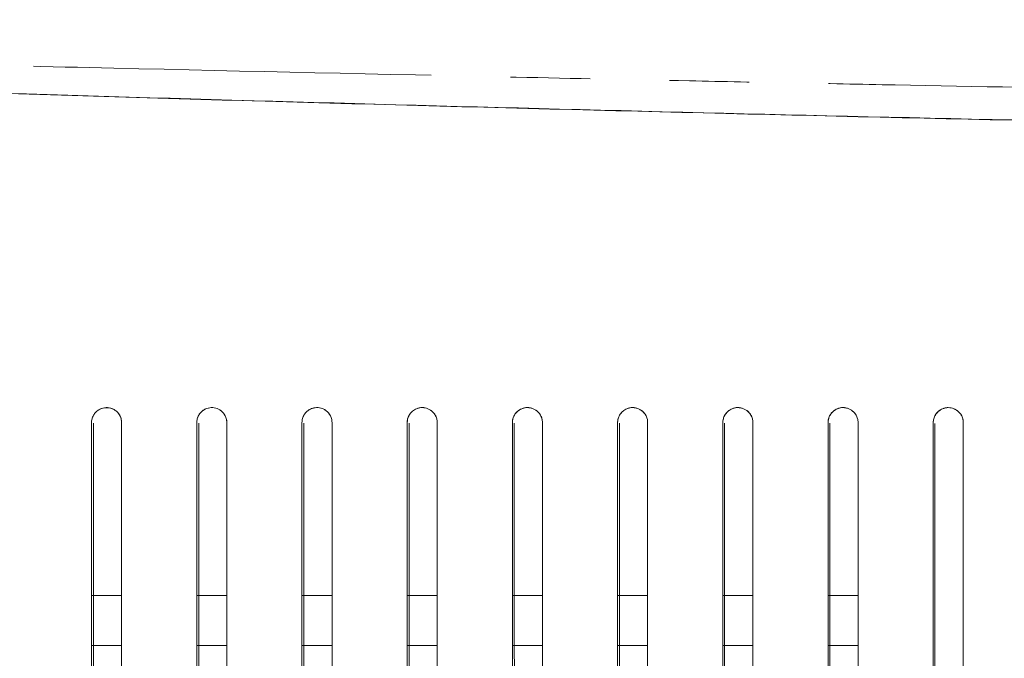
# Model space of a CAD drawing. Header units: millimetres. Extents: x 19 to 844, y 7 to 552.
# Tile 34 of 175: x 109 to 124, y 231 to 242. Entities that reach past the tile are written whole.
import ezdxf

# ---------------------------------------------------------------- set-up
doc = ezdxf.new("R2010")
doc.units = ezdxf.units.MM
doc.linetypes.add('PHANTOM', pattern=[12.7, 6.35, -1.27, 1.27, -1.27, 1.27, -1.27])

msp = doc.modelspace()

# ---------------------------------------------------------------- linework, layer by layer
at = {"color": 7, "linetype": 'Continuous', "lineweight": 15}
for p, q in [((123.288, 235.092), (123.288, 223.368)), ((123.288, 235.092), (123.288, 223.368)), ((123.288, 223.369), (123.288, 235.092)), ((123.768, 223.369), (123.768, 235.092)), ((123.768, 223.369), (123.768, 235.092)), ((123.768, 235.092), (123.768, 223.368)), ((109.848, 232.332), (110.328, 232.332)), ((111.528, 232.332), (112.008, 232.332)), ((113.208, 232.332), (113.688, 232.332)), ((114.888, 232.332), (115.368, 232.332)), ((116.568, 232.332), (117.048, 232.332)), ((118.248, 232.332), (118.728, 232.332)), ((119.928, 232.332), (120.408, 232.332)), ((121.608, 232.332), (122.088, 232.332)), ((110.328, 231.532), (109.848, 231.532)), ((112.008, 231.532), (111.528, 231.532)), ((113.688, 231.532), (113.208, 231.532)), ((115.368, 231.532), (114.888, 231.532)), ((117.048, 231.532), (116.568, 231.532)), ((118.728, 231.532), (118.248, 231.532)), ((120.408, 231.532), (119.928, 231.532)), ((122.088, 231.532), (121.608, 231.532))]:
    msp.add_line(p, q, dxfattribs=at)
at = {"color": 8, "linetype": 'PHANTOM', "lineweight": 0}
msp.add_open_spline([(293.046, 241.527), (292.672, 241.517), (291.804, 241.493), (290.321, 241.452), (288.228, 241.395), (285.696, 241.328), (283.326, 241.263), (281.022, 241.199), (278.561, 241.133), (275.911, 241.066), (272.127, 240.975), (267.397, 240.859), (262.519, 240.741), (259.006, 240.656), (256.866, 240.608), (254.718, 240.565), (251.15, 240.498), (247.116, 240.419), (242.824, 240.338), (239.487, 240.28), (235.928, 240.226), (232.082, 240.17), (228.096, 240.115), (222.569, 240.048), (216.903, 239.991), (211.058, 239.941), (206.593, 239.91), (201.989, 239.886), (197.593, 239.869), (192.732, 239.856), (188.072, 239.849), (183.266, 239.851), (179.626, 239.858), (175.82, 239.868), (172.262, 239.882), (168.118, 239.903), (164.313, 239.926), (160.31, 239.956), (156.141, 239.995), (152.48, 240.031), (149.451, 240.064), (146.643, 240.096), (143.081, 240.143), (138.744, 240.206), (134.458, 240.271), (130.404, 240.338), (126.55, 240.411), (123.433, 240.47), (121.033, 240.517), (119.015, 240.557), (115.408, 240.635), (111.311, 240.726), (107.097, 240.825), (104.087, 240.898), (101.488, 240.963), (98.454, 241.041), (94.814, 241.134), (90.916, 241.238), (87.629, 241.326), (85.038, 241.396), (82.585, 241.463), (80.996, 241.506), (80.253, 241.527)], degree=3, knots=[0, 0, 0, 0, 0.005292, 0.012282, 0.020969, 0.034889, 0.048076, 0.054447, 0.067443, 0.082836, 0.091871, 0.120859, 0.149599, 0.160692, 0.170412, 0.179779, 0.190977, 0.220715, 0.236652, 0.251478, 0.267747, 0.286799, 0.305661, 0.323903, 0.364651, 0.38546, 0.406216, 0.42753, 0.450279, 0.468117, 0.495975, 0.515881, 0.535789, 0.547212, 0.569482, 0.585875, 0.605569, 0.623063, 0.642241, 0.664276, 0.674626, 0.684909, 0.703817, 0.724809, 0.746019, 0.764199, 0.781948, 0.80034, 0.808133, 0.815785, 0.828792, 0.859, 0.873568, 0.888245, 0.901485, 0.91024, 0.931076, 0.952879, 0.965309, 0.977521, 0.989501, 1, 1, 1, 1], dxfattribs=at)
at = {"color": 7, "linetype": 'Continuous', "lineweight": 15}
for points, knots in [([(80.194, 241.461), (80.72, 241.435), (81.808, 241.383), (83.493, 241.303), (85.284, 241.221), (87.182, 241.137), (89.187, 241.05), (92.406, 240.915), (96.804, 240.742), (104.149, 240.478), (113.395, 240.191), (124.111, 239.922), (135.269, 239.698), (145.077, 239.549), (152.881, 239.458), (157.948, 239.409), (161.855, 239.377), (165.564, 239.35), (167.913, 239.335), (169.027, 239.329)], [0, 0, 0, 0, 0.0178376, 0.0368729, 0.057106, 0.078537, 0.1011658, 0.1249925, 0.187522, 0.2499752, 0.3734074, 0.49995, 0.6118188, 0.7499651, 0.8307416, 0.8749836, 0.9208014, 0.9624735, 1, 1, 1, 1]), ([(80.197, 241.464), (80.719, 241.438), (81.771, 241.387), (83.363, 241.312), (84.982, 241.237), (86.628, 241.164), (88.301, 241.091), (90.001, 241.018), (91.728, 240.947), (93.482, 240.877), (95.263, 240.807), (97.072, 240.738), (101.808, 240.564), (109.432, 240.311), (119.964, 240.023), (131.248, 239.777), (140.514, 239.622), (147.718, 239.524), (152.084, 239.472), (156.397, 239.427), (160.657, 239.39), (164.861, 239.358), (167.645, 239.343), (169.027, 239.335)], [0, 0, 0, 0, 0.017689, 0.035676, 0.053961, 0.072546, 0.091432, 0.110618, 0.130105, 0.149895, 0.169987, 0.190381, 0.211079, 0.330187, 0.44811, 0.566814, 0.711072, 0.760709, 0.809786, 0.858277, 0.906157, 0.953405, 1, 1, 1, 1]), ([(80.197, 241.464), (80.719, 241.438), (81.771, 241.387), (83.363, 241.312), (84.982, 241.237), (86.628, 241.164), (88.301, 241.091), (90.001, 241.018), (91.728, 240.947), (93.482, 240.877), (95.263, 240.807), (97.072, 240.738), (101.808, 240.564), (109.432, 240.311), (119.964, 240.023), (131.248, 239.777), (140.514, 239.622), (147.718, 239.524), (152.084, 239.472), (156.397, 239.427), (160.657, 239.39), (164.861, 239.358), (167.645, 239.343), (169.027, 239.335)], [0, 0, 0, 0, 0.017689, 0.035676, 0.053961, 0.072546, 0.091432, 0.110618, 0.130105, 0.149895, 0.169987, 0.190381, 0.211079, 0.330187, 0.44811, 0.566814, 0.711072, 0.760709, 0.809786, 0.858277, 0.906157, 0.953405, 1, 1, 1, 1]), ([(109.848, 235.092), (109.849, 235.102), (109.849, 235.122), (109.856, 235.153), (109.865, 235.182), (109.879, 235.21), (109.896, 235.237), (109.928, 235.273), (109.986, 235.315), (110.08, 235.339), (110.169, 235.323), (110.225, 235.291), (110.266, 235.256), (110.299, 235.214), (110.324, 235.153), (110.327, 235.112), (110.328, 235.092)], [0, 0, 0, 0, 0.0405468, 0.081407, 0.1225836, 0.1640798, 0.2058985, 0.2480426, 0.3568793, 0.4877266, 0.6218571, 0.7074145, 0.7438928, 0.8347385, 0.9201037, 1, 1, 1, 1]), ([(110.328, 235.092), (110.328, 235.103), (110.327, 235.125), (110.32, 235.157), (110.307, 235.193), (110.287, 235.23), (110.256, 235.266), (110.218, 235.296), (110.161, 235.324), (110.08, 235.337), (110.002, 235.319), (109.95, 235.29), (109.916, 235.261), (109.888, 235.227), (109.866, 235.186), (109.851, 235.141), (109.849, 235.108), (109.848, 235.092)], [0, 0, 0, 0, 0.0444925, 0.0879593, 0.1312667, 0.1936639, 0.2561478, 0.3197467, 0.3833364, 0.5123456, 0.6357584, 0.6944326, 0.7525392, 0.8107787, 0.870091, 0.9348984, 1, 1, 1, 1]), ([(110.328, 235.092), (110.328, 235.103), (110.327, 235.125), (110.32, 235.157), (110.307, 235.193), (110.287, 235.23), (110.256, 235.266), (110.218, 235.296), (110.161, 235.324), (110.08, 235.337), (110.002, 235.319), (109.95, 235.29), (109.916, 235.261), (109.888, 235.227), (109.866, 235.186), (109.851, 235.141), (109.849, 235.108), (109.848, 235.092)], [0, 0, 0, 0, 0.0444925, 0.0879593, 0.1312667, 0.1936639, 0.2561478, 0.3197467, 0.3833364, 0.5123456, 0.6357584, 0.6944326, 0.7525392, 0.8107787, 0.870091, 0.9348984, 1, 1, 1, 1]), ([(111.528, 235.092), (111.529, 235.102), (111.529, 235.123), (111.536, 235.153), (111.545, 235.182), (111.559, 235.211), (111.576, 235.237), (111.608, 235.274), (111.667, 235.316), (111.759, 235.338), (111.857, 235.322), (111.93, 235.275), (111.976, 235.217), (112.003, 235.158), (112.007, 235.114), (112.008, 235.092)], [0, 0, 0, 0, 0.04072, 0.081709, 0.12297, 0.164505, 0.206318, 0.248412, 0.358093, 0.488928, 0.6165, 0.744072, 0.826502, 0.911804, 1, 1, 1, 1]), ([(112.008, 235.092), (112.008, 235.103), (112.007, 235.125), (112, 235.157), (111.988, 235.193), (111.967, 235.23), (111.936, 235.266), (111.899, 235.296), (111.841, 235.324), (111.761, 235.338), (111.683, 235.32), (111.63, 235.29), (111.596, 235.261), (111.568, 235.227), (111.546, 235.186), (111.531, 235.141), (111.529, 235.108), (111.528, 235.092)], [0, 0, 0, 0, 0.044446, 0.087857, 0.131096, 0.193391, 0.255836, 0.319328, 0.382752, 0.511368, 0.634937, 0.693867, 0.752292, 0.810779, 0.870218, 0.934911, 1, 1, 1, 1]), ([(112.008, 235.092), (112.008, 235.103), (112.007, 235.125), (112, 235.157), (111.988, 235.193), (111.967, 235.23), (111.936, 235.266), (111.899, 235.296), (111.841, 235.324), (111.761, 235.338), (111.683, 235.32), (111.63, 235.29), (111.596, 235.261), (111.568, 235.227), (111.546, 235.186), (111.531, 235.141), (111.529, 235.108), (111.528, 235.092)], [0, 0, 0, 0, 0.044446, 0.087857, 0.131096, 0.193391, 0.255836, 0.319328, 0.382752, 0.511368, 0.634937, 0.693867, 0.752292, 0.810779, 0.870218, 0.934911, 1, 1, 1, 1]), ([(113.208, 235.092), (113.209, 235.103), (113.21, 235.124), (113.217, 235.157), (113.228, 235.189), (113.245, 235.22), (113.266, 235.25), (113.293, 235.276), (113.324, 235.299), (113.36, 235.316), (113.399, 235.328), (113.458, 235.335), (113.537, 235.322), (113.61, 235.275), (113.656, 235.217), (113.683, 235.157), (113.687, 235.114), (113.688, 235.092)], [0, 0, 0, 0, 0.0425369, 0.0865109, 0.131926, 0.1787859, 0.2270939, 0.276853, 0.3280659, 0.380735, 0.4348626, 0.4904507, 0.6175494, 0.7446536, 0.8270281, 0.9121371, 1, 1, 1, 1]), ([(113.688, 235.092), (113.688, 235.103), (113.687, 235.125), (113.68, 235.157), (113.668, 235.192), (113.647, 235.229), (113.616, 235.265), (113.579, 235.295), (113.521, 235.324), (113.442, 235.338), (113.364, 235.32), (113.31, 235.29), (113.276, 235.262), (113.248, 235.227), (113.226, 235.186), (113.211, 235.141), (113.209, 235.108), (113.208, 235.092)], [0, 0, 0, 0, 0.044402, 0.08776, 0.130933, 0.193132, 0.25554, 0.318929, 0.382196, 0.510437, 0.634143, 0.693314, 0.752042, 0.810769, 0.870331, 0.934919, 1, 1, 1, 1]), ([(113.688, 235.092), (113.688, 235.103), (113.687, 235.125), (113.68, 235.157), (113.668, 235.192), (113.647, 235.229), (113.616, 235.265), (113.579, 235.295), (113.521, 235.324), (113.442, 235.338), (113.364, 235.32), (113.31, 235.29), (113.276, 235.262), (113.248, 235.227), (113.226, 235.186), (113.211, 235.141), (113.209, 235.108), (113.208, 235.092)], [0, 0, 0, 0, 0.044402, 0.08776, 0.130933, 0.193132, 0.25554, 0.318929, 0.382196, 0.510437, 0.634143, 0.693314, 0.752042, 0.810769, 0.870331, 0.934919, 1, 1, 1, 1]), ([(115.368, 235.092), (115.368, 235.103), (115.367, 235.124), (115.361, 235.155), (115.352, 235.184), (115.338, 235.212), (115.32, 235.237), (115.295, 235.265), (115.263, 235.292), (115.221, 235.315), (115.176, 235.329), (115.129, 235.334), (115.081, 235.329), (115.036, 235.315), (114.995, 235.292), (114.946, 235.252), (114.898, 235.187), (114.892, 235.124), (114.888, 235.092)], [0, 0, 0, 0, 0.043054, 0.08451, 0.125096, 0.165588, 0.206769, 0.249379, 0.312763, 0.375177, 0.437661, 0.500514, 0.563175, 0.625687, 0.687898, 0.751091, 0.8751, 1, 1, 1, 1]), ([(115.368, 235.092), (115.368, 235.103), (115.367, 235.124), (115.361, 235.155), (115.352, 235.184), (115.338, 235.212), (115.32, 235.237), (115.295, 235.265), (115.263, 235.292), (115.221, 235.315), (115.176, 235.329), (115.129, 235.334), (115.081, 235.329), (115.036, 235.315), (114.995, 235.292), (114.946, 235.252), (114.898, 235.187), (114.892, 235.124), (114.888, 235.092)], [0, 0, 0, 0, 0.043054, 0.08451, 0.125096, 0.165588, 0.206769, 0.249379, 0.312763, 0.375177, 0.437661, 0.500514, 0.563175, 0.625687, 0.687898, 0.751091, 0.8751, 1, 1, 1, 1]), ([(114.888, 235.092), (114.889, 235.102), (114.889, 235.122), (114.895, 235.152), (114.905, 235.182), (114.919, 235.211), (114.938, 235.239), (114.961, 235.265), (114.988, 235.287), (115.019, 235.306), (115.053, 235.321), (115.09, 235.33), (115.147, 235.334), (115.223, 235.319), (115.293, 235.272), (115.338, 235.214), (115.363, 235.156), (115.367, 235.113), (115.368, 235.092)], [0, 0, 0, 0, 0.039378, 0.079983, 0.12182, 0.164892, 0.2092, 0.254748, 0.301537, 0.34957, 0.398848, 0.449374, 0.501148, 0.625906, 0.750669, 0.831234, 0.914339, 1, 1, 1, 1]), ([(117.048, 235.092), (117.048, 235.103), (117.047, 235.124), (117.041, 235.154), (117.032, 235.184), (117.018, 235.211), (117, 235.237), (116.976, 235.264), (116.943, 235.291), (116.902, 235.314), (116.857, 235.329), (116.809, 235.334), (116.761, 235.329), (116.716, 235.315), (116.674, 235.292), (116.634, 235.259), (116.598, 235.213), (116.572, 235.155), (116.57, 235.113), (116.568, 235.092)], [0, 0, 0, 0, 0.042789, 0.084025, 0.124427, 0.164758, 0.205784, 0.248233, 0.311385, 0.373507, 0.436171, 0.499536, 0.562779, 0.625507, 0.687576, 0.750704, 0.834524, 0.91555, 1, 1, 1, 1]), ([(117.048, 235.092), (117.048, 235.103), (117.047, 235.124), (117.041, 235.154), (117.032, 235.184), (117.018, 235.211), (117, 235.237), (116.976, 235.264), (116.943, 235.291), (116.902, 235.314), (116.857, 235.329), (116.809, 235.334), (116.761, 235.329), (116.716, 235.315), (116.674, 235.292), (116.634, 235.259), (116.598, 235.213), (116.572, 235.155), (116.57, 235.113), (116.568, 235.092)], [0, 0, 0, 0, 0.042789, 0.084025, 0.124427, 0.164758, 0.205784, 0.248233, 0.311385, 0.373507, 0.436171, 0.499536, 0.562779, 0.625507, 0.687576, 0.750704, 0.834524, 0.91555, 1, 1, 1, 1]), ([(116.568, 235.092), (116.569, 235.102), (116.569, 235.122), (116.575, 235.152), (116.585, 235.183), (116.6, 235.212), (116.618, 235.24), (116.641, 235.265), (116.669, 235.288), (116.699, 235.307), (116.734, 235.321), (116.771, 235.33), (116.827, 235.334), (116.903, 235.319), (116.974, 235.271), (117.018, 235.214), (117.043, 235.156), (117.047, 235.113), (117.048, 235.092)], [0, 0, 0, 0, 0.039769, 0.080697, 0.122787, 0.166043, 0.210467, 0.256061, 0.302828, 0.35077, 0.399888, 0.450184, 0.501661, 0.626612, 0.751574, 0.831799, 0.914603, 1, 1, 1, 1]), ([(118.728, 235.092), (118.728, 235.103), (118.727, 235.124), (118.721, 235.155), (118.711, 235.184), (118.697, 235.212), (118.68, 235.238), (118.655, 235.265), (118.622, 235.292), (118.58, 235.315), (118.534, 235.329), (118.487, 235.334), (118.44, 235.329), (118.395, 235.314), (118.353, 235.291), (118.306, 235.252), (118.258, 235.186), (118.251, 235.123), (118.248, 235.092)], [0, 0, 0, 0, 0.043281, 0.084945, 0.125732, 0.16643, 0.207831, 0.250687, 0.314371, 0.377023, 0.439712, 0.502918, 0.565709, 0.62821, 0.690031, 0.752833, 0.876028, 1, 1, 1, 1]), ([(118.728, 235.092), (118.728, 235.103), (118.727, 235.124), (118.721, 235.155), (118.711, 235.184), (118.697, 235.212), (118.68, 235.238), (118.655, 235.265), (118.622, 235.292), (118.58, 235.315), (118.534, 235.329), (118.487, 235.334), (118.44, 235.329), (118.395, 235.314), (118.353, 235.291), (118.306, 235.252), (118.258, 235.186), (118.251, 235.123), (118.248, 235.092)], [0, 0, 0, 0, 0.043281, 0.084945, 0.125732, 0.16643, 0.207831, 0.250687, 0.314371, 0.377023, 0.439712, 0.502918, 0.565709, 0.62821, 0.690031, 0.752833, 0.876028, 1, 1, 1, 1]), ([(118.248, 235.092), (118.249, 235.102), (118.249, 235.122), (118.256, 235.153), (118.266, 235.183), (118.28, 235.212), (118.299, 235.24), (118.321, 235.265), (118.348, 235.288), (118.379, 235.306), (118.413, 235.321), (118.449, 235.33), (118.505, 235.334), (118.582, 235.32), (118.653, 235.273), (118.698, 235.215), (118.723, 235.156), (118.727, 235.113), (118.728, 235.092)], [0, 0, 0, 0, 0.040057, 0.081163, 0.12332, 0.166532, 0.2108, 0.256128, 0.302518, 0.349971, 0.39849, 0.448077, 0.498732, 0.624036, 0.749357, 0.830539, 0.914082, 1, 1, 1, 1]), ([(120.408, 235.092), (120.408, 235.103), (120.407, 235.124), (120.401, 235.155), (120.391, 235.184), (120.377, 235.212), (120.36, 235.238), (120.335, 235.265), (120.302, 235.292), (120.26, 235.315), (120.214, 235.329), (120.167, 235.334), (120.12, 235.329), (120.075, 235.314), (120.033, 235.291), (119.986, 235.251), (119.938, 235.186), (119.931, 235.123), (119.928, 235.092)], [0, 0, 0, 0, 0.043269, 0.084924, 0.125703, 0.166393, 0.207786, 0.250634, 0.314315, 0.376959, 0.439664, 0.502899, 0.565726, 0.628245, 0.690069, 0.752881, 0.876053, 1, 1, 1, 1]), ([(120.408, 235.092), (120.408, 235.103), (120.407, 235.124), (120.401, 235.155), (120.391, 235.184), (120.377, 235.212), (120.36, 235.238), (120.335, 235.265), (120.302, 235.292), (120.26, 235.315), (120.214, 235.329), (120.167, 235.334), (120.12, 235.329), (120.075, 235.314), (120.033, 235.291), (119.986, 235.251), (119.938, 235.186), (119.931, 235.123), (119.928, 235.092)], [0, 0, 0, 0, 0.043269, 0.084924, 0.125703, 0.166393, 0.207786, 0.250634, 0.314315, 0.376959, 0.439664, 0.502899, 0.565726, 0.628245, 0.690069, 0.752881, 0.876053, 1, 1, 1, 1]), ([(119.928, 235.092), (119.929, 235.102), (119.929, 235.123), (119.936, 235.153), (119.946, 235.184), (119.96, 235.213), (119.979, 235.241), (120.002, 235.266), (120.029, 235.288), (120.06, 235.307), (120.093, 235.321), (120.129, 235.33), (120.186, 235.334), (120.262, 235.32), (120.333, 235.273), (120.378, 235.214), (120.403, 235.156), (120.407, 235.113), (120.408, 235.092)], [0, 0, 0, 0, 0.0404586, 0.0818858, 0.1242847, 0.1676579, 0.2120081, 0.2573378, 0.3036491, 0.3509442, 0.399225, 0.4484934, 0.4987511, 0.6240692, 0.7494097, 0.8306848, 0.9142104, 1, 1, 1, 1]), ([(122.088, 235.092), (122.088, 235.103), (122.087, 235.124), (122.081, 235.155), (122.071, 235.184), (122.057, 235.212), (122.04, 235.238), (122.015, 235.265), (121.982, 235.292), (121.94, 235.315), (121.894, 235.329), (121.847, 235.334), (121.8, 235.329), (121.755, 235.314), (121.713, 235.291), (121.666, 235.251), (121.618, 235.186), (121.611, 235.123), (121.608, 235.092)], [0, 0, 0, 0, 0.043258, 0.0849032, 0.1256747, 0.1663582, 0.2077441, 0.2505835, 0.3142614, 0.3768973, 0.4396164, 0.5028777, 0.5657357, 0.628272, 0.6900992, 0.7529201, 0.8760735, 1, 1, 1, 1]), ([(122.088, 235.092), (122.088, 235.103), (122.087, 235.124), (122.081, 235.155), (122.071, 235.184), (122.057, 235.212), (122.04, 235.238), (122.015, 235.265), (121.982, 235.292), (121.94, 235.315), (121.894, 235.329), (121.847, 235.334), (121.8, 235.329), (121.755, 235.314), (121.713, 235.291), (121.666, 235.251), (121.618, 235.186), (121.611, 235.123), (121.608, 235.092)], [0, 0, 0, 0, 0.043258, 0.0849032, 0.1256747, 0.1663582, 0.2077441, 0.2505835, 0.3142614, 0.3768973, 0.4396164, 0.5028777, 0.5657357, 0.628272, 0.6900992, 0.7529201, 0.8760735, 1, 1, 1, 1]), ([(121.608, 235.092), (121.609, 235.102), (121.609, 235.123), (121.616, 235.154), (121.626, 235.184), (121.641, 235.214), (121.66, 235.241), (121.683, 235.267), (121.71, 235.289), (121.74, 235.307), (121.774, 235.321), (121.81, 235.33), (121.866, 235.334), (121.942, 235.32), (122.013, 235.272), (122.058, 235.214), (122.083, 235.156), (122.087, 235.113), (122.088, 235.092)], [0, 0, 0, 0, 0.040862, 0.082613, 0.125255, 0.168791, 0.213223, 0.258555, 0.304788, 0.351924, 0.399966, 0.448915, 0.498774, 0.624103, 0.74946, 0.83084, 0.914349, 1, 1, 1, 1]), ([(123.768, 235.092), (123.768, 235.103), (123.767, 235.124), (123.761, 235.155), (123.751, 235.184), (123.738, 235.212), (123.72, 235.238), (123.695, 235.265), (123.662, 235.292), (123.62, 235.315), (123.575, 235.329), (123.512, 235.335), (123.449, 235.322), (123.394, 235.292), (123.354, 235.259), (123.318, 235.214), (123.293, 235.155), (123.29, 235.113), (123.288, 235.092)], [0, 0, 0, 0, 0.043165, 0.084747, 0.12548, 0.166145, 0.207527, 0.250369, 0.313695, 0.375939, 0.438432, 0.501791, 0.626234, 0.687508, 0.749713, 0.833968, 0.915318, 1, 1, 1, 1]), ([(123.768, 235.092), (123.768, 235.103), (123.767, 235.124), (123.761, 235.155), (123.751, 235.184), (123.738, 235.212), (123.72, 235.238), (123.695, 235.265), (123.662, 235.292), (123.62, 235.315), (123.575, 235.329), (123.512, 235.335), (123.449, 235.322), (123.394, 235.292), (123.354, 235.259), (123.318, 235.214), (123.293, 235.155), (123.29, 235.113), (123.288, 235.092)], [0, 0, 0, 0, 0.043165, 0.084747, 0.12548, 0.166145, 0.207527, 0.250369, 0.313695, 0.375939, 0.438432, 0.501791, 0.626234, 0.687508, 0.749713, 0.833968, 0.915318, 1, 1, 1, 1]), ([(123.288, 235.092), (123.289, 235.102), (123.29, 235.123), (123.296, 235.154), (123.306, 235.185), (123.321, 235.214), (123.34, 235.242), (123.363, 235.267), (123.391, 235.289), (123.421, 235.308), (123.455, 235.321), (123.49, 235.33), (123.546, 235.334), (123.622, 235.32), (123.693, 235.272), (123.738, 235.214), (123.763, 235.156), (123.767, 235.113), (123.768, 235.092)], [0, 0, 0, 0, 0.0412685, 0.0833609, 0.12628, 0.1700285, 0.2146091, 0.2600242, 0.3062759, 0.3533666, 0.4012982, 0.4500727, 0.4996919, 0.6246312, 0.7496021, 0.8310684, 0.9145305, 1, 1, 1, 1]), ([(109.848, 235.092), (109.848, 233.243), (109.848, 229.363), (109.848, 225.483), (109.848, 223.453)], [0, 0, 0, 0, 0.4765937, 1, 1, 1, 1]), ([(109.848, 235.092), (109.848, 233.243), (109.848, 229.363), (109.848, 225.483), (109.848, 223.453)], [0, 0, 0, 0, 0.4765937, 1, 1, 1, 1]), ([(109.848, 235.092), (109.848, 233.243), (109.848, 229.364), (109.848, 225.484), (109.848, 223.454)], [0, 0, 0, 0, 0.476587, 1, 1, 1, 1]), ([(109.881, 235.086), (109.881, 234.544), (109.881, 233.462), (109.882, 231.276), (109.883, 228.787), (109.885, 225.989), (109.885, 224.295), (109.885, 223.445)], [0, 0, 0, 0, 0.139499, 0.278978, 0.563324, 0.781046, 1, 1, 1, 1]), ([(110.328, 223.454), (110.328, 225.484), (110.328, 229.364), (110.328, 233.243), (110.328, 235.092)], [0, 0, 0, 0, 0.5233342, 1, 1, 1, 1]), ([(110.328, 223.454), (110.328, 225.484), (110.328, 229.364), (110.328, 233.243), (110.328, 235.092)], [0, 0, 0, 0, 0.5233342, 1, 1, 1, 1]), ([(110.328, 223.453), (110.328, 225.484), (110.328, 229.363), (110.328, 233.243), (110.328, 235.092)], [0, 0, 0, 0, 0.523328, 1, 1, 1, 1]), ([(111.528, 235.092), (111.528, 233.24), (111.528, 229.356), (111.528, 225.473), (111.528, 223.442)], [0, 0, 0, 0, 0.476912, 1, 1, 1, 1]), ([(111.528, 235.092), (111.528, 233.24), (111.528, 229.356), (111.528, 225.473), (111.528, 223.442)], [0, 0, 0, 0, 0.476912, 1, 1, 1, 1]), ([(111.528, 235.092), (111.528, 233.24), (111.528, 229.357), (111.528, 225.474), (111.528, 223.443)], [0, 0, 0, 0, 0.4769065, 1, 1, 1, 1]), ([(111.56, 235.085), (111.56, 234.007), (111.561, 231.819), (111.562, 228.785), (111.564, 225.98), (111.564, 224.284), (111.564, 223.434)], [0, 0, 0, 0, 0.277595, 0.563386, 0.781073, 1, 1, 1, 1]), ([(112.008, 223.443), (112.008, 225.474), (112.008, 229.357), (112.008, 233.24), (112.008, 235.092)], [0, 0, 0, 0, 0.523016, 1, 1, 1, 1]), ([(112.008, 223.443), (112.008, 225.474), (112.008, 229.357), (112.008, 233.24), (112.008, 235.092)], [0, 0, 0, 0, 0.523016, 1, 1, 1, 1]), ([(112.008, 223.442), (112.008, 225.473), (112.008, 229.356), (112.008, 233.24), (112.008, 235.092)], [0, 0, 0, 0, 0.52301, 1, 1, 1, 1]), ([(113.208, 235.092), (113.208, 233.237), (113.208, 229.35), (113.208, 225.463), (113.208, 223.431)], [0, 0, 0, 0, 0.477224, 1, 1, 1, 1]), ([(113.208, 235.092), (113.208, 233.237), (113.208, 229.35), (113.208, 225.463), (113.208, 223.431)], [0, 0, 0, 0, 0.477224, 1, 1, 1, 1]), ([(113.208, 235.092), (113.208, 233.237), (113.208, 229.35), (113.208, 225.464), (113.208, 223.432)], [0, 0, 0, 0, 0.477218, 1, 1, 1, 1]), ([(113.239, 235.084), (113.24, 234.005), (113.24, 231.815), (113.242, 228.778), (113.243, 225.97), (113.243, 224.273), (113.244, 223.422)], [0, 0, 0, 0, 0.277681, 0.563462, 0.78111, 1, 1, 1, 1]), ([(113.688, 223.432), (113.688, 225.464), (113.688, 229.35), (113.688, 233.237), (113.688, 235.092)], [0, 0, 0, 0, 0.522708, 1, 1, 1, 1]), ([(113.688, 223.432), (113.688, 225.464), (113.688, 229.35), (113.688, 233.237), (113.688, 235.092)], [0, 0, 0, 0, 0.522708, 1, 1, 1, 1]), ([(113.688, 223.431), (113.688, 225.463), (113.688, 229.35), (113.688, 233.237), (113.688, 235.092)], [0, 0, 0, 0, 0.522703, 1, 1, 1, 1]), ([(114.888, 235.092), (114.888, 233.234), (114.888, 229.343), (114.888, 225.453), (114.888, 223.42)], [0, 0, 0, 0, 0.4775246, 1, 1, 1, 1]), ([(114.888, 235.092), (114.888, 233.234), (114.888, 229.343), (114.888, 225.453), (114.888, 223.42)], [0, 0, 0, 0, 0.4775246, 1, 1, 1, 1]), ([(114.888, 235.092), (114.888, 233.234), (114.888, 229.344), (114.888, 225.454), (114.888, 223.421)], [0, 0, 0, 0, 0.477518, 1, 1, 1, 1]), ([(114.919, 235.084), (114.919, 234.003), (114.919, 231.81), (114.921, 228.771), (114.922, 225.961), (114.923, 224.263), (114.923, 223.411)], [0, 0, 0, 0, 0.277767, 0.563539, 0.78115, 1, 1, 1, 1]), ([(115.368, 223.421), (115.368, 225.454), (115.368, 229.344), (115.368, 233.234), (115.368, 235.092)], [0, 0, 0, 0, 0.522409, 1, 1, 1, 1]), ([(115.368, 223.421), (115.368, 225.454), (115.368, 229.344), (115.368, 233.234), (115.368, 235.092)], [0, 0, 0, 0, 0.522409, 1, 1, 1, 1]), ([(115.368, 223.42), (115.368, 225.453), (115.368, 229.343), (115.368, 233.234), (115.368, 235.092)], [0, 0, 0, 0, 0.522404, 1, 1, 1, 1]), ([(116.568, 235.092), (116.568, 233.231), (116.568, 229.337), (116.568, 225.443), (116.568, 223.409)], [0, 0, 0, 0, 0.477816, 1, 1, 1, 1]), ([(116.568, 235.092), (116.568, 233.231), (116.568, 229.337), (116.568, 225.443), (116.568, 223.409)], [0, 0, 0, 0, 0.477816, 1, 1, 1, 1]), ([(116.568, 235.092), (116.568, 233.231), (116.568, 229.337), (116.568, 225.444), (116.568, 223.41)], [0, 0, 0, 0, 0.477809, 1, 1, 1, 1]), ([(116.598, 235.083), (116.598, 234.001), (116.599, 231.806), (116.6, 228.764), (116.602, 225.951), (116.602, 224.252), (116.602, 223.4)], [0, 0, 0, 0, 0.277861, 0.563629, 0.781199, 1, 1, 1, 1]), ([(117.048, 223.411), (117.048, 225.444), (117.048, 229.337), (117.048, 233.231), (117.048, 235.092)], [0, 0, 0, 0, 0.5221206, 1, 1, 1, 1]), ([(117.048, 223.411), (117.048, 225.444), (117.048, 229.337), (117.048, 233.231), (117.048, 235.092)], [0, 0, 0, 0, 0.5221206, 1, 1, 1, 1]), ([(117.048, 223.41), (117.048, 225.443), (117.048, 229.337), (117.048, 233.231), (117.048, 235.092)], [0, 0, 0, 0, 0.522116, 1, 1, 1, 1]), ([(118.248, 235.092), (118.248, 233.228), (118.248, 229.331), (118.248, 225.433), (118.248, 223.399)], [0, 0, 0, 0, 0.478096, 1, 1, 1, 1]), ([(118.248, 235.092), (118.248, 233.228), (118.248, 229.331), (118.248, 225.433), (118.248, 223.399)], [0, 0, 0, 0, 0.478096, 1, 1, 1, 1]), ([(118.248, 235.092), (118.248, 233.229), (118.248, 229.331), (118.248, 225.434), (118.248, 223.4)], [0, 0, 0, 0, 0.4780905, 1, 1, 1, 1]), ([(118.277, 235.082), (118.277, 233.837), (118.278, 231.293), (118.28, 227.395), (118.281, 224.742), (118.281, 223.389)], [0, 0, 0, 0, 0.319434, 0.652806, 1, 1, 1, 1]), ([(118.728, 223.4), (118.728, 225.434), (118.728, 229.331), (118.728, 233.228), (118.728, 235.092)], [0, 0, 0, 0, 0.521842, 1, 1, 1, 1]), ([(118.728, 223.4), (118.728, 225.434), (118.728, 229.331), (118.728, 233.228), (118.728, 235.092)], [0, 0, 0, 0, 0.521842, 1, 1, 1, 1]), ([(118.728, 223.399), (118.728, 225.433), (118.728, 229.331), (118.728, 233.228), (118.728, 235.092)], [0, 0, 0, 0, 0.521838, 1, 1, 1, 1]), ([(119.928, 235.092), (119.928, 233.226), (119.928, 229.325), (119.928, 225.423), (119.928, 223.389)], [0, 0, 0, 0, 0.478367, 1, 1, 1, 1]), ([(119.928, 235.092), (119.928, 233.226), (119.928, 229.325), (119.928, 225.423), (119.928, 223.389)], [0, 0, 0, 0, 0.478367, 1, 1, 1, 1]), ([(119.928, 235.092), (119.928, 233.226), (119.928, 229.325), (119.928, 225.424), (119.928, 223.389)], [0, 0, 0, 0, 0.478361, 1, 1, 1, 1]), ([(119.956, 235.082), (119.957, 233.835), (119.957, 231.287), (119.96, 227.386), (119.96, 224.731), (119.961, 223.378)], [0, 0, 0, 0, 0.319654, 0.653023, 1, 1, 1, 1]), ([(120.408, 223.389), (120.408, 225.424), (120.408, 229.325), (120.408, 233.226), (120.408, 235.092)], [0, 0, 0, 0, 0.521574, 1, 1, 1, 1]), ([(120.408, 223.389), (120.408, 225.424), (120.408, 229.325), (120.408, 233.226), (120.408, 235.092)], [0, 0, 0, 0, 0.521574, 1, 1, 1, 1]), ([(120.408, 223.389), (120.408, 225.423), (120.408, 229.324), (120.408, 233.225), (120.408, 235.092)], [0, 0, 0, 0, 0.5215699, 1, 1, 1, 1]), ([(121.608, 235.092), (121.608, 233.223), (121.608, 229.318), (121.608, 225.414), (121.608, 223.378)], [0, 0, 0, 0, 0.4786267, 1, 1, 1, 1]), ([(121.608, 235.092), (121.608, 233.223), (121.608, 229.318), (121.608, 225.414), (121.608, 223.378)], [0, 0, 0, 0, 0.4786267, 1, 1, 1, 1]), ([(121.608, 235.092), (121.608, 233.223), (121.608, 229.319), (121.608, 225.415), (121.608, 223.379)], [0, 0, 0, 0, 0.478621, 1, 1, 1, 1]), ([(121.635, 235.081), (121.636, 233.832), (121.637, 231.281), (121.639, 227.377), (121.64, 224.721), (121.64, 223.367)], [0, 0, 0, 0, 0.319874, 0.653241, 1, 1, 1, 1]), ([(122.088, 223.379), (122.088, 225.414), (122.088, 229.319), (122.088, 233.223), (122.088, 235.092)], [0, 0, 0, 0, 0.521317, 1, 1, 1, 1]), ([(122.088, 223.379), (122.088, 225.414), (122.088, 229.319), (122.088, 233.223), (122.088, 235.092)], [0, 0, 0, 0, 0.521317, 1, 1, 1, 1]), ([(122.088, 223.378), (122.088, 225.414), (122.088, 229.318), (122.088, 233.223), (122.088, 235.092)], [0, 0, 0, 0, 0.521313, 1, 1, 1, 1]), ([(123.315, 235.08), (123.315, 233.83), (123.316, 231.276), (123.318, 227.368), (123.319, 224.71), (123.319, 223.356)], [0, 0, 0, 0, 0.320089, 0.653455, 1, 1, 1, 1])]:
    msp.add_open_spline(points, degree=3, knots=knots, dxfattribs=at)

doc.saveas('drawing.dxf')
